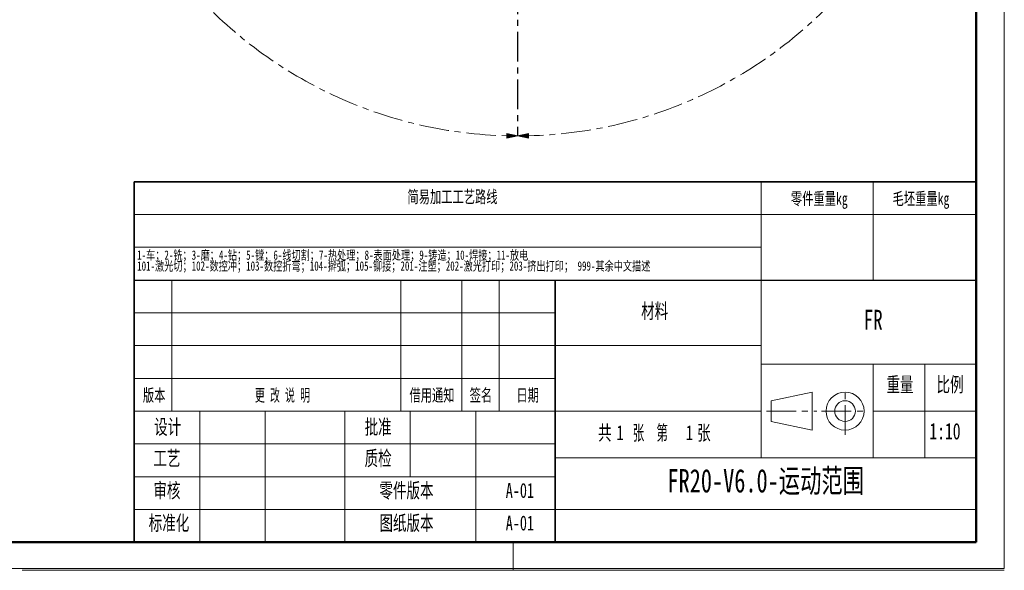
# Model space of a CAD drawing. Header units: millimetres. Extents: x 0 to 840, y 0 to 594.
# Tile 14 of 28: x 419 to 840, y 0 to 235. Entities that reach past the tile are written whole.
import ezdxf

# ---------------------------------------------------------------- set-up
doc = ezdxf.new("R2010")
doc.units = ezdxf.units.MM
doc.linetypes.add('CENTERX2', pattern=[20.32, 12.7, -2.54, 2.54, -2.54])
doc.layers.get('0').update_dxf_attribs({"lineweight": 18})
for name, color, linetype, lineweight in [('中心线层', 6, 'CENTERX2', 25), ('标注层', 150, 'Continuous', 18), ('细线层', 7, 'Continuous', 25)]:
    doc.layers.add(name, color=color, linetype=linetype, lineweight=lineweight)
doc.styles.add('SLDTEXTSTYLE0', font='txt', dxfattribs={"width": 0.7})
doc.styles.add('SLDTEXTSTYLE1', font='txt', dxfattribs={"width": 0.7})
doc.styles.add('SLDTEXTSTYLE2', font='txt', dxfattribs={"width": 0.614286})
doc.styles.add('SLDTEXTSTYLE3', font='txt', dxfattribs={"width": 0.6})

# ---------------------------------------------------------------- blocks, each defined once
blk = doc.blocks.new('SW_NOTE_1')
at = {"color": 0, "linetype": 'Continuous', "lineweight": 0, "attachment_point": 2}
for s, insert, char_height, width, style in [('共', (2.18, 4.09), 3.17, 5.8604, 'SLDTEXTSTYLE0'), ('张  第', (11.91, 4.09), 3.175, 15.6444, 'SLDTEXTSTYLE3'), ('张', (23.35, 4.09), 3.17, 5.6866, 'SLDTEXTSTYLE0'), ('1', (5.42, 4.09), 3.17, 2.4584, 'SLDTEXTSTYLE1'), ('1', (20.24, 4.09), 3.17, 1.8128, 'SLDTEXTSTYLE1')]:
    blk.add_mtext(s, dxfattribs=dict(at, insert=insert, char_height=char_height, width=width, style=style))
blk = doc.blocks.new('SW_NOTE_2')
at = {"color": 0, "linetype": 'Continuous', "lineweight": 0, "char_height": 2, "attachment_point": 1, "style": 'SLDTEXTSTYLE0'}
for s, insert, width in [('1-车；2-铣；3-磨；4-钻；5-镗；6-线切割；7-热处理；8-表面处理；9-铸造；10-焊接；11-放电', (0, 2.58), 171.5039), ('101-激光切；102-数控冲；103-数控折弯；104-擀弧；105-铆接；201-注塑；202-激光打印；203-挤出打印； 999-其余中文描述', (0, 0.25), 225.6425)]:
    blk.add_mtext(s, dxfattribs=dict(at, insert=insert, width=width))
blk = doc.blocks.new('块1')
at = {"linetype": 'Continuous'}
blk.add_hatch(color=7, dxfattribs=at).paths.add_polyline_path([(1094.9, 1154), (1089.8, 1131), (1100, 1131)], flags=0)
at = {"color": 7, "linetype": 'Continuous', "lineweight": 18}
for p, q in [((1094.9, 1154), (1089.8, 1131)), ((1100, 1131), (1094.9, 1154)), ((1089.8, 1131), (1100, 1131))]:
    blk.add_line(p, q, dxfattribs=at)
blk = doc.blocks.new('SW_CENTERMARKSYMBOL_5')
at = {"layer": '中心线层', "color": 0}
for p, q in [((0, 0.1), (0, 186.85)), ((-0.1, 0), (-186.85, 0)), ((0, 0), (-0.05, 0)), ((0, 0), (0, 0.05)), ((0, 0), (0, -0.05)), ((0, 0), (0.05, 0)), ((0.1, 0), (186.85, 0)), ((0, -0.1), (0, -186.85))]:
    blk.add_line(p, q, dxfattribs=at)

msp = doc.modelspace()

# ---------------------------------------------------------------- linework, layer by layer
at = {"color": 7, "linetype": 'Continuous', "lineweight": 18}
for p, q in [((839.99, 594.4), (839.99, 0.4)), ((735.99, 151.58), (735.99, 165.58)), ((783.99, 151.58), (783.99, 165.58)), ((467.99, 151.58), (827.99, 151.58)), ((735.99, 123.58), (735.99, 151.58)), ((783.99, 123.58), (783.99, 151.58)), ((735.99, 137.58), (467.99, 137.58)), ((483.99, 67.58), (483.99, 123.58)), ((581.99, 67.58), (581.99, 123.58)), ((607.99, 67.58), (607.99, 123.58)), ((623.99, 67.58), (623.99, 123.58)), ((735.99, 123.58), (735.99, 47.58)), ((647.99, 109.58), (467.99, 109.58)), ((647.99, 95.58), (467.99, 95.58)), ((647.99, 95.58), (735.99, 95.58)), ((827.99, 87.58), (735.99, 87.58)), ((783.99, 87.58), (783.99, 47.58)), ((805.99, 87.58), (805.99, 47.58)), ((647.99, 81.58), (467.99, 81.58)), ((740.24, 72), (757.9, 75.71)), ((740.24, 72), (740.24, 63.16)), ((757.9, 75.71), (757.9, 59.45)), ((735.99, 67.58), (467.99, 67.58)), ((495.99, 11.58), (495.99, 67.58)), ((523.99, 11.58), (523.99, 67.58)), ((557.99, 11.58), (557.99, 67.58)), ((585.99, 39.58), (585.99, 67.58)), ((613.99, 11.58), (613.99, 67.58)), ((783.99, 67.58), (827.99, 67.58)), ((740.24, 63.16), (757.9, 59.45)), ((647.99, 53.58), (467.99, 53.58)), ((735.99, 47.58), (647.99, 47.58)), ((827.99, 47.58), (735.99, 47.58)), ((647.99, 39.58), (467.99, 39.58)), ((647.99, 25.58), (467.99, 25.58)), ((629.99, 11.58), (629.99, -0.42)), ((0, 0.4), (839.99, 0.4)), ((419.99, -0.42), (839.99, -0.42))]:
    msp.add_line(p, q, dxfattribs=at)
at = {"color": 7, "linetype": 'Continuous', "lineweight": 50}
for p, q in [((827.99, 11.58), (827.99, 581.58)), ((47.99, 11.58), (827.99, 11.58)), ((467.99, 11.58), (827.99, 11.58))]:
    msp.add_line(p, q, dxfattribs=at)
at = {"color": 7, "linetype": 'Continuous', "lineweight": 35}
for p, q in [((467.99, 123.58), (467.99, 165.58)), ((467.99, 165.58), (827.99, 165.58)), ((467.99, 123.58), (467.99, 11.58)), ((647.99, 123.58), (647.99, 11.58)), ((827.99, 123.58), (827.99, 11.58)), ((827.99, 11.58), (467.99, 11.58))]:
    msp.add_line(p, q, dxfattribs=at)
at = {"color": 7, "linetype": 'Continuous', "lineweight": 25}
msp.add_line((467.99, 123.58), (827.99, 123.58), dxfattribs=at)
at = {"color": 7, "linetype": 'CENTERX2', "lineweight": 18}
for p, q in [((771.91, 57.45), (771.91, 77.71)), ((738.24, 67.58), (759.9, 67.58)), ((761.78, 67.58), (782.04, 67.58))]:
    msp.add_line(p, q, dxfattribs=at)
at = {"color": 7, "linetype": 'Continuous', "lineweight": 18}
for radius in [8.13, 4.42]:
    msp.add_circle((771.91, 67.58), radius, dxfattribs=at)
at = {"color": 7, "linetype": 'CENTERX2', "lineweight": 18}
msp.add_arc((631.91, 371.96), 186.8, 95, 85, dxfattribs=at)
at = {"layer": '细线层', "color": 7, "lineweight": 18}
msp.add_line((647.99, 25.58), (827.99, 25.58), dxfattribs=at)

# ---------------------------------------------------------------- block references
at = {"color": 7, "linetype": 'Continuous', "xscale": 0.2, "yscale": 0.2, "zscale": 0.2}
for p, rotation in [((401.13, 404.15), 269.9965763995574), ((862.69, -33.82), 89.99657639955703)]:
    msp.add_blockref('块1', p, dxfattribs=dict(at, rotation=rotation))
at = {"color": 7, "linetype": 'Continuous', "lineweight": 0, "xscale": 2, "yscale": 2, "zscale": 2}
for name, p in [('SW_NOTE_2', (469.23, 131.09)), ('SW_NOTE_1', (664.84, 53.36))]:
    msp.add_blockref(name, p, dxfattribs=at)
at = {"layer": '中心线层'}
msp.add_blockref('SW_CENTERMARKSYMBOL_5', (631.91, 371.96), dxfattribs=at)

# ---------------------------------------------------------------- texts
at = {"color": 7, "linetype": 'Continuous', "lineweight": 0, "attachment_point": 2}
for s, insert, char_height, width, style in [('简易加工工艺路线', (604.05, 161.81), 5.292, 83.3955, 'SLDTEXTSTYLE0'), ('零件重量kg', (760.91, 161.02), 5.292, 52.1894, 'SLDTEXTSTYLE0'), ('毛坯重量kg', (804.38, 161.02), 5.292, 52.1894, 'SLDTEXTSTYLE0'), ('材料', (690.5, 113.52), 6.35, 24.4847, 'SLDTEXTSTYLE0'), ('FR', (783.94, 110.86), 8.467, 16.2238, 'SLDTEXTSTYLE1'), ('重量', (795.39, 82.14), 6.35, 24.3854, 'SLDTEXTSTYLE0'), ('比例', (816.79, 82.14), 6.35, 22.4982, 'SLDTEXTSTYLE0'), ('版本', (476.5, 77.04), 5.292, 20.2384, 'SLDTEXTSTYLE0'), ('更 改 说 明', (531.35, 77.04), 5.292, 49.6488, 'SLDTEXTSTYLE2'), ('借用通知', (595.28, 77.04), 5.292, 41.139, 'SLDTEXTSTYLE0'), ('签名', (616.21, 77.04), 5.292, 19.4107, 'SLDTEXTSTYLE0'), ('日期', (636.21, 77.04), 5.292, 18.2518, 'SLDTEXTSTYLE0'), ('设计', (482.26, 64.04), 6.35, 24.1868, 'SLDTEXTSTYLE0'), ('批准', (572.26, 64.04), 6.35, 24.3854, 'SLDTEXTSTYLE0'), ('1:10', (814.63, 62.5), 7, 18.5598, 'SLDTEXTSTYLE1'), ('工艺', (481.94, 50.64), 6.35, 23.9881, 'SLDTEXTSTYLE0'), ('质检', (572.26, 50.64), 6.35, 24.3358, 'SLDTEXTSTYLE0'), ('FR20-V6.0-运动范围', (737.97, 42.84), 10, 228.3017, 'SLDTEXTSTYLE0'), ('审核', (481.94, 36.87), 6.35, 23.5411, 'SLDTEXTSTYLE0'), ('零件版本', (584.37, 36.87), 6.35, 49.7145, 'SLDTEXTSTYLE0'), ('A-01', (632.86, 36.87), 6.35, 24.0378, 'SLDTEXTSTYLE1'), ('标准化', (482.83, 22.97), 6.35, 37.0499, 'SLDTEXTSTYLE0'), ('图纸版本', (584.37, 22.97), 6.35, 48.5225, 'SLDTEXTSTYLE0'), ('A-01', (632.86, 22.97), 6.35, 24.0378, 'SLDTEXTSTYLE1')]:
    msp.add_mtext(s, dxfattribs=dict(at, insert=insert, char_height=char_height, width=width, style=style))
at = {"layer": '标注层', "color": 7, "insert": (143.75, 201.59), "char_height": 14, "width": 292.7485, "attachment_point": 1, "style": 'SLDTEXTSTYLE1'}
msp.add_mtext('机器人在零点姿态下的运动范围\\PRange of motion  of the robot in the zero-position pose', dxfattribs=at)

doc.saveas('drawing.dxf')
